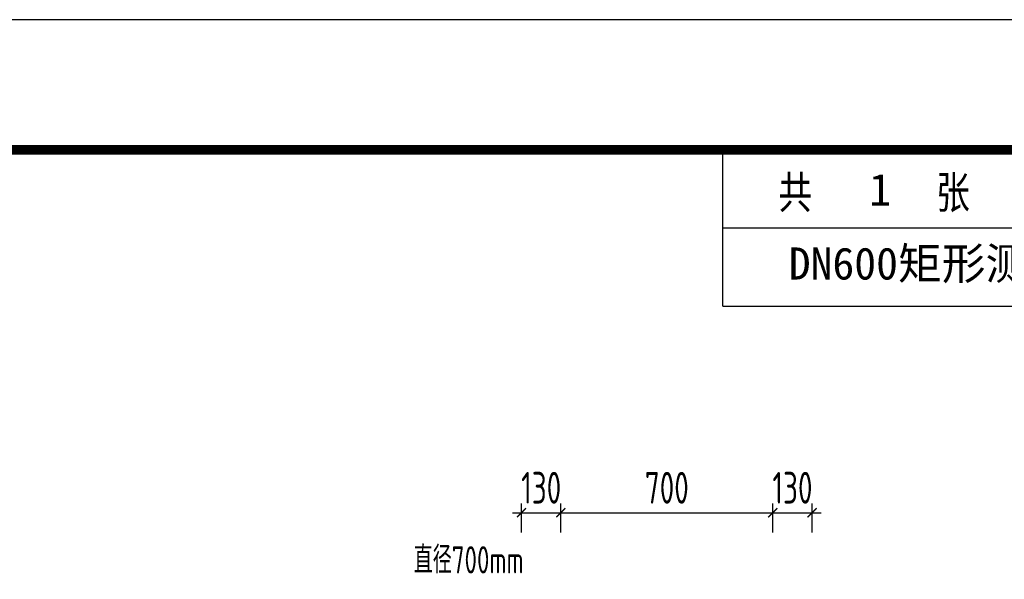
# Model space of a CAD drawing. Extents: x 1159120 to 1182252, y 3484725 to 3514600.
# Tile 52 of 53: x 1172278 to 1175531, y 3510095 to 3511944. Entities that reach past the tile are written whole.
import ezdxf
from ezdxf.enums import TextEntityAlignment as Align

# ---------------------------------------------------------------- set-up
doc = ezdxf.new("R2010")
doc.units = 0
doc.layers.get('0').update_dxf_attribs({"linetype": 'CONTINUOUS'})
doc.layers.get('Defpoints').update_dxf_attribs({"linetype": 'CONTINUOUS'})
doc.layers.add('DIM', color=4, linetype='CONTINUOUS')
doc.layers.add('GPSCOMMON', color=7, linetype='CONTINUOUS')
doc.layers.add('标注', color=7, linetype='CONTINUOUS', lineweight=25)
doc.styles.add('gpshz', font='tssdeng.shx', dxfattribs={"width": 0.8, "height": 2.5, "bigfont": 'hztxt.shx'})
doc.styles.add('TSSD_Dimension', font='tssdeng.shx', dxfattribs={"width": 0.7, "bigfont": 'Hztxt.shx'})
doc.styles.add('图签', font='txt', dxfattribs={"width": 0.66})
doc.styles.add('宋体', font='txt')
doc.dimstyles.new('TSSD_30_30', dxfattribs={"dimtxt": 105, "dimasz": 30, "dimexe": 30, "dimexo": 75, "dimgap": 30, "dimtad": 1, "dimdec": 0, "dimzin": 0, "dimdsep": 46, "dimtxsty": 'TSSD_Dimension', "dimblk": 'ARCHTICK', "dimblk1": 'ARCHTICK', "dimblk2": 'ARCHTICK', "dimcen": 0, "dimdle": 30, "dimclrt": 7, "dimadec": 0, "dimazin": 0, "dimtfac": 1, "dimtdec": 0, "dimtix": 1, "dimtmove": 2, "dimatfit": 3, "dimfxl": 0, "dimtolj": 1, "dimtzin": 0, "dimarcsym": 0})

# ---------------------------------------------------------------- blocks, each defined once
blk = doc.blocks.new('_ARCHTICK')
at = {"color": 0, "linetype": 'ByBlock', "const_width": 0.15}
blk.add_lwpolyline([(-0.5, -0.5), (0.5, 0.5)], dxfattribs=at)
blk = doc.blocks.new('*D206')
at = {"layer": 'Defpoints', "color": 0}
for p in [(1174065.8, 3510315.4), (1173935.8, 3510174.7), (1174065.8, 3510174.7)]:
    blk.add_point(p, dxfattribs=at)
at = {"layer": 'DIM', "color": 0, "lineweight": -2}
for p, q in [((1173935.8, 3510249.7), (1173935.8, 3510345.4)), ((1174065.8, 3510249.7), (1174065.8, 3510345.4)), ((1173905.8, 3510315.4), (1174095.8, 3510315.4))]:
    blk.add_line(p, q, dxfattribs=at)
at = {"layer": 'DIM', "color": 0, "lineweight": -2, "xscale": 30, "yscale": 30, "zscale": 30}
blk.add_blockref('_ARCHTICK', (1173935.8, 3510315.4), dxfattribs=at)
at = {"layer": 'DIM', "color": 0, "lineweight": -2, "xscale": 30, "yscale": 30, "zscale": 30, "rotation": 180}
blk.add_blockref('_ARCHTICK', (1174065.8, 3510315.4), dxfattribs=at)
at = {"layer": 'DIM', "color": 7, "insert": (1174000.8, 3510397.9), "char_height": 105, "attachment_point": 5, "style": 'TSSD_Dimension'}
blk.add_mtext('\\A1;130', dxfattribs=at)
blk = doc.blocks.new('*D207')
at = {"layer": 'Defpoints', "color": 0}
for p in [(1174765.8, 3510315.4), (1174065.8, 3510174.7), (1174765.8, 3510174.7)]:
    blk.add_point(p, dxfattribs=at)
at = {"layer": 'DIM', "color": 0, "lineweight": -2}
for p, q in [((1174065.8, 3510249.7), (1174065.8, 3510345.4)), ((1174765.8, 3510249.7), (1174765.8, 3510345.4)), ((1174035.8, 3510315.4), (1174795.8, 3510315.4))]:
    blk.add_line(p, q, dxfattribs=at)
at = {"layer": 'DIM', "color": 0, "lineweight": -2, "xscale": 30, "yscale": 30, "zscale": 30, "rotation": 180}
blk.add_blockref('_ARCHTICK', (1174065.8, 3510315.4), dxfattribs=at)
at = {"layer": 'DIM', "color": 0, "lineweight": -2, "xscale": 30, "yscale": 30, "zscale": 30}
blk.add_blockref('_ARCHTICK', (1174765.8, 3510315.4), dxfattribs=at)
at = {"layer": 'DIM', "color": 7, "insert": (1174415.8, 3510397.9), "char_height": 105, "attachment_point": 5, "style": 'TSSD_Dimension'}
blk.add_mtext('\\A1;700', dxfattribs=at)
blk = doc.blocks.new('*D208')
at = {"layer": 'Defpoints', "color": 0}
for p in [(1174895.8, 3510315.4), (1174765.8, 3510174.7), (1174895.8, 3510174.7)]:
    blk.add_point(p, dxfattribs=at)
at = {"layer": 'DIM', "color": 0, "lineweight": -2}
for p, q in [((1174765.8, 3510249.7), (1174765.8, 3510345.4)), ((1174895.8, 3510249.7), (1174895.8, 3510345.4)), ((1174735.8, 3510315.4), (1174925.8, 3510315.4))]:
    blk.add_line(p, q, dxfattribs=at)
at = {"layer": 'DIM', "color": 0, "lineweight": -2, "xscale": 30, "yscale": 30, "zscale": 30}
blk.add_blockref('_ARCHTICK', (1174765.8, 3510315.4), dxfattribs=at)
at = {"layer": 'DIM', "color": 0, "lineweight": -2, "xscale": 30, "yscale": 30, "zscale": 30, "rotation": 180}
blk.add_blockref('_ARCHTICK', (1174895.8, 3510315.4), dxfattribs=at)
at = {"layer": 'DIM', "color": 7, "insert": (1174830.8, 3510397.9), "char_height": 105, "attachment_point": 5, "style": 'TSSD_Dimension'}
blk.add_mtext('\\A1;130', dxfattribs=at)
blk = doc.blocks.new('*U161')
at = {"color": 0}
for p, q in [((360, 275), (360, 287)), ((360, 281), (410, 281)), ((360, 275), (410, 275))]:
    blk.add_line(p, q, dxfattribs=at)
blk.add_lwpolyline([(0, 0), (420, 0), (420, 297), (0, 297)], close=True, dxfattribs=at)
at = {"color": 0, "const_width": 0.75}
blk.add_lwpolyline([(410, 10), (410, 287), (25, 287), (25, 10), (410, 10)], dxfattribs=at)
at = {"color": 0, "linetype": 'Continuous', "style": '图签', "width": 0.8}
blk.add_text('共       张', height=2.5, dxfattribs=at).set_placement((364.264, 282.49))
at = {"color": 0, "linetype": 'Continuous', "style": '图签', "flags": 8}
for tag, width, p, p2 in [('设计总负责', 0.611046, (130.25, 28.989), (141.113, 28.989)), ('工程名称', 2.988281, (283.25, 28.989), (325.75, 28.989)), ('图纸编号', 2.575163, (345.132, 28.989), (381.757, 28.989)), ('子项名称', 2.988281, (283.25, 20.989), (325.75, 20.989))]:
    blk.add_attdef(tag, text='', height=2.5, dxfattribs=dict(at, width=width)).set_placement(p, p2, align=Align.FIT)
at = {"color": 0, "linetype": 'Continuous', "ltscale": 0.055, "style": '图签', "flags": 8}
for tag, width, p, p2 in [('审定', 1.617188, (172.25, 28.989), (183.75, 28.989)), ('设计', 1.617188, (214.25, 28.989), (225.75, 28.989)), ('工程编号', 0.738284, (256.25, 28.989), (266.75, 28.989)), ('版本', 1.530605, (397.866, 28.989), (408.75, 28.989)), ('设计负责', 0.763807, (130.25, 20.989), (141.113, 20.989)), ('审核', 1.617188, (172.25, 20.989), (183.75, 20.989)), ('注册工程师', 0.646875, (214.25, 20.989), (225.75, 20.989)), ('图纸比例', 0.738284, (256.25, 20.989), (266.75, 20.989)), ('专业负责', 0.763807, (130.25, 12.65), (141.113, 12.65)), ('校核', 1.617188, (172.25, 12.65), (183.75, 12.65)), ('注册建筑师', 0.646875, (214.25, 12.65), (225.75, 12.65)), ('出图日期', 0.738284, (256.25, 12.65), (266.75, 12.65))]:
    blk.add_attdef(tag, text='', height=2.5, dxfattribs=dict(at, width=width)).set_placement(p, p2, align=Align.FIT)
at = {"color": 0, "linetype": 'Continuous', "style": '图签'}
for tag, p, width in [('设计证书', (43.257, 16.372), 1.55), ('咨询证书', (43.257, 12.877), 0.9)]:
    blk.add_attdef(tag, p, '', height=2, dxfattribs=dict(at, width=width))
at = {"color": 0, "linetype": 'Continuous', "style": '图签', "width": 0.85}
for tag, height, p in [('图纸名称_2_1', 2.2, (305.023, 15.122)), ('图纸名称_1_1', 2.5, (305.023, 13.354)), ('图纸名称_2_2', 2.2, (305.023, 11.512))]:
    blk.add_attdef(tag, text='', height=height, dxfattribs=at).set_placement(p, align=Align.CENTER)
blk = doc.blocks.new('20180504.1547550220')
at = {"layer": 'GPSCOMMON', "xscale": 43, "yscale": 43}
blk.add_blockref('*U161', (1159120.4, 3499173.1), dxfattribs=at)
at = {"style": 'gpshz', "width": 0.7}
blk.add_text('直径700mm', height=90, dxfattribs=at).set_placement((1173579.5, 3510114.8))
at = {"layer": '标注', "lineweight": -3, "style": '宋体'}
for s, p in [('1             1', (1175084.5, 3511329.6)), ('DN600矩形测流井结构图', (1174818.5, 3511085.7))]:
    blk.add_text(s, height=106.071, dxfattribs=at).set_placement(p)
at = {"layer": 'DIM'}
for base, p1, p2, picture, middle in [((1174065.8, 3510315.4), (1173935.8, 3510174.7), (1174065.8, 3510174.7), '*D206', (1174000.8, 3510397.9)), ((1174765.8, 3510315.4), (1174065.8, 3510174.7), (1174765.8, 3510174.7), '*D207', (1174415.8, 3510397.9)), ((1174895.8, 3510315.4), (1174765.8, 3510174.7), (1174895.8, 3510174.7), '*D208', (1174830.8, 3510397.9))]:
    dim = blk.add_linear_dim(base=base, p1=p1, p2=p2, dimstyle='TSSD_30_30', dxfattribs=at)
    dim.commit()
    dim.dimension.update_dxf_attribs({"geometry": picture, "text_midpoint": middle})

msp = doc.modelspace()

# ---------------------------------------------------------------- block references
at = {"layer": 'GPSCOMMON'}
msp.add_blockref('20180504.1547550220', (0, 0), dxfattribs=at)

doc.saveas('drawing.dxf')
